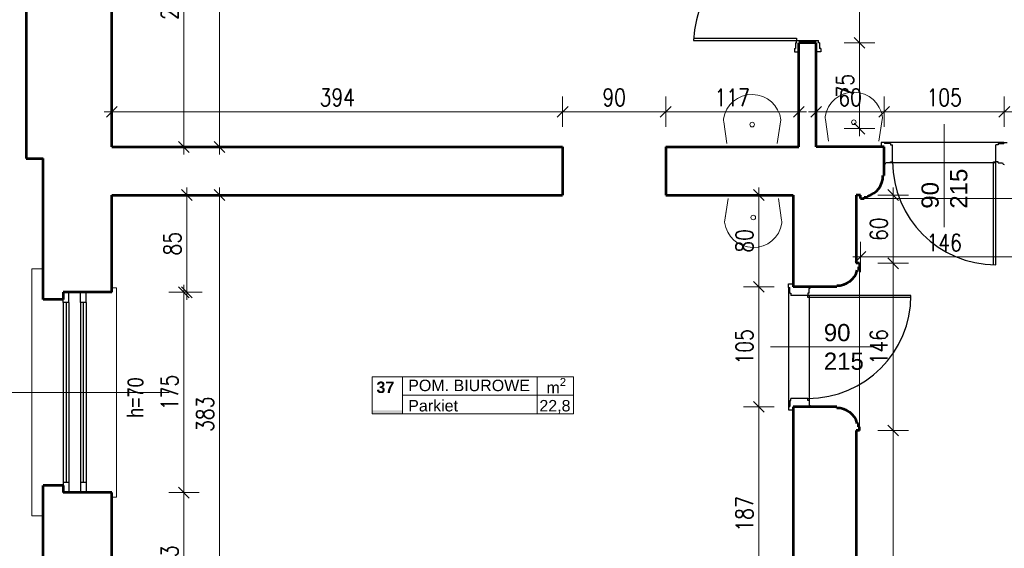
# Model space of a CAD drawing. Header units: millimetres. Extents: x 56977 to 67992, y 30187 to 42235.
# Tile 78 of 130: x 57871 to 58731, y 40596 to 41058. Entities that reach past the tile are written whole.
import ezdxf

# ---------------------------------------------------------------- set-up
doc = ezdxf.new("R2010")
doc.units = ezdxf.units.MM
doc.header["$MEASUREMENT"] = 0
doc.layers.get('0').update_dxf_attribs({"lineweight": 13})
doc.layers.get('DEFPOINTS').update_dxf_attribs({"lineweight": 13})
doc.layers.add('AI-OKNA', color=4, linetype='Continuous')
for name, color, linetype, lineweight in [('AI-OPISY', 3, 'Continuous', 13), ('AI_MURY', 40, 'Continuous', 53), ('AI_WIDOK', 8, 'Continuous', 13), ('OPISY TABELKI', 30, 'Continuous', 13), ('WODA', 7, 'Continuous', 13), ('wymiary', 8, 'Continuous', 13)]:
    doc.layers.add(name, color=color, linetype=linetype, lineweight=lineweight)
doc.styles.add('GENERATED_STYLE_2', font='txt.shx')
doc.styles.get("Standard").update_dxf_attribs({"font": 'txt.shx'})
doc.styles.add('Style-ROMANS', font='ROMANS.shx')
doc.styles.add('WYMIAROWY-08', font='ROMANS.shx', dxfattribs={"width": 0.8})
doc.dimstyles.new('DYBY', dxfattribs={"dimscale": 100, "dimtxt": 0.15, "dimasz": 0.05, "dimexe": 0.05, "dimexo": 0.1, "dimgap": 0.05, "dimtad": 1, "dimdec": 0, "dimdsep": 46, "dimlunit": 5, "dimtxsty": 'WYMIAROWY-08', "dimblk": 'M_STRZ', "dimcen": 0.1, "dimse1": 1, "dimse2": 1, "dimclrd": 7, "dimclre": 7, "dimclrt": 1, "dimadec": 0, "dimazin": 0, "dimtfac": 1, "dimtdec": 0, "dimtmove": 2, "dimatfit": 3, "dimldrblk": 'M_STRZ', "dimfxl": 0, "dimtolj": 1, "dimarcsym": 0})

# ---------------------------------------------------------------- blocks, each defined once
blk = doc.blocks.new('A$C062C27A1')
at = {"layer": 'WODA'}
for p, q in [((0, 0), (-2.8, 18.76)), ((44, 0), (46.8, 18.76))]:
    blk.add_line(p, q, dxfattribs=at)
at = {"layer": 'WODA', "flags": 128}
for points in [[(44, 0), (47.07, 20.65, 0.865936), (-3, 21.5)], [(-3, 21.5, 0.037015), (-2.8, 18.76)], [(24, 16.5, 1), (20, 16.5, 1), (24, 16.5)]]:
    blk.add_lwpolyline(points, format="xyb", dxfattribs=at)
at = {"layer": 'WODA'}
blk.add_circle((22, 16.5), 2, dxfattribs=at)
blk = doc.blocks.new('M_STRZ')
for p, q in [((0, 2.66), (0, 0)), ((-1.33, 0), (1.33, 0)), ((-0.94, -0.94), (0.94, 0.94)), ((0, 0), (0, -2.66))]:
    blk.add_line(p, q)
blk = doc.blocks.new('*U96')
at = {"layer": 'DEFPOINTS', "color": 0}
for p in [(58571.52, 41138.07), (58571.52, 41038.07), (58604.44, 41038.07)]:
    blk.add_point(p, dxfattribs=at)
at = {"layer": 'wymiary', "color": 7, "lineweight": -2}
blk.add_line((58604.44, 41133.07), (58604.44, 41043.07), dxfattribs=at)
at = {"layer": 'wymiary', "color": 7, "lineweight": -2, "xscale": 5, "yscale": 5, "zscale": 5}
for p, rotation in [((58604.44, 41138.07), 90), ((58604.44, 41038.07), 270)]:
    blk.add_blockref('M_STRZ', p, dxfattribs=dict(at, rotation=rotation))
at = {"layer": 'wymiary', "color": 1, "insert": (58591.94, 41088.07), "char_height": 15, "attachment_point": 5, "rotation": 90, "style": 'WYMIAROWY-08'}
blk.add_mtext('100', dxfattribs=at)
blk = doc.blocks.new('*D1629')
at = {"layer": 'DEFPOINTS'}
for p in [(58571.52, 41138.07), (58591.94, 41103.55), (58571.52, 41038.07), (58604.44, 41038.07)]:
    blk.add_point(p, dxfattribs=at)
at = {"layer": 'wymiary', "color": 7}
blk.add_blockref('*U96', (0, 0), dxfattribs=at)
blk = doc.blocks.new('*U97')
at = {"layer": 'DEFPOINTS', "color": 0}
for p in [(58571.52, 41038.07), (58571.52, 40963.07), (58604.44, 40963.07)]:
    blk.add_point(p, dxfattribs=at)
at = {"layer": 'wymiary', "color": 7, "lineweight": -2}
blk.add_line((58604.44, 41033.07), (58604.44, 40968.07), dxfattribs=at)
at = {"layer": 'wymiary', "color": 7, "lineweight": -2, "xscale": 5, "yscale": 5, "zscale": 5}
for p, rotation in [((58604.44, 41038.07), 90), ((58604.44, 40963.07), 270)]:
    blk.add_blockref('M_STRZ', p, dxfattribs=dict(at, rotation=rotation))
at = {"layer": 'wymiary', "color": 1, "insert": (58591.94, 41000.57), "char_height": 15, "attachment_point": 5, "rotation": 90, "style": 'WYMIAROWY-08'}
blk.add_mtext('75', dxfattribs=at)
blk = doc.blocks.new('*D1630')
at = {"layer": 'DEFPOINTS'}
for p in [(58571.52, 41038.07), (58591.94, 41011.19), (58571.52, 40963.07), (58604.44, 40963.07)]:
    blk.add_point(p, dxfattribs=at)
at = {"layer": 'wymiary', "color": 7}
blk.add_blockref('*U97', (0, 0), dxfattribs=at)
blk = doc.blocks.new('*U200')
at = {"layer": 'DEFPOINTS', "color": 0}
for p in [(58605.39, 40905.07), (58751.39, 40905.07), (58751.39, 40851.02)]:
    blk.add_point(p, dxfattribs=at)
at = {"layer": 'wymiary', "color": 7, "lineweight": -2}
blk.add_line((58610.39, 40851.02), (58746.39, 40851.02), dxfattribs=at)
at = {"layer": 'wymiary', "color": 7, "lineweight": -2, "xscale": 5, "yscale": 5, "zscale": 5, "rotation": 180}
blk.add_blockref('M_STRZ', (58605.39, 40851.02), dxfattribs=at)
at = {"layer": 'wymiary', "color": 7, "lineweight": -2, "xscale": 5, "yscale": 5, "zscale": 5}
blk.add_blockref('M_STRZ', (58751.39, 40851.02), dxfattribs=at)
at = {"layer": 'wymiary', "color": 1, "insert": (58678.39, 40863.52), "char_height": 15, "attachment_point": 5, "style": 'WYMIAROWY-08'}
blk.add_mtext('146', dxfattribs=at)
blk = doc.blocks.new('*D1733')
at = {"layer": 'DEFPOINTS'}
for p in [(58605.39, 40905.07), (58751.39, 40905.07), (58751.39, 40851.02), (58662.92, 40838.52)]:
    blk.add_point(p, dxfattribs=at)
at = {"layer": 'wymiary', "color": 7}
blk.add_blockref('*U200', (0, 0), dxfattribs=at)
blk = doc.blocks.new('*U242')
at = {"layer": 'DEFPOINTS', "color": 0}
for p in [(58601.54, 40699.43), (58601.54, 40415.94), (58633.86, 40415.94)]:
    blk.add_point(p, dxfattribs=at)
at = {"layer": 'wymiary', "color": 7, "lineweight": -2}
blk.add_line((58633.86, 40694.43), (58633.86, 40420.94), dxfattribs=at)
at = {"layer": 'wymiary', "color": 7, "lineweight": -2, "xscale": 5, "yscale": 5, "zscale": 5}
for p, rotation in [((58633.86, 40699.43), 90), ((58633.86, 40415.94), 270)]:
    blk.add_blockref('M_STRZ', p, dxfattribs=dict(at, rotation=rotation))
at = {"layer": 'wymiary', "color": 1, "insert": (58621.36, 40557.68), "char_height": 15, "attachment_point": 5, "rotation": 90, "style": 'WYMIAROWY-08'}
blk.add_mtext('284', dxfattribs=at)
blk = doc.blocks.new('*D1775')
at = {"layer": 'DEFPOINTS'}
for p in [(58601.54, 40699.43), (58621.36, 40574.02), (58601.54, 40415.94), (58633.86, 40415.94)]:
    blk.add_point(p, dxfattribs=at)
at = {"layer": 'wymiary', "color": 7}
blk.add_blockref('*U242', (0, 0), dxfattribs=at)
blk = doc.blocks.new('*U244')
at = {"layer": 'DEFPOINTS', "color": 0}
for p in [(58601.54, 40845.43), (58601.54, 40699.43), (58633.86, 40699.43)]:
    blk.add_point(p, dxfattribs=at)
at = {"layer": 'wymiary', "color": 7, "lineweight": -2}
blk.add_line((58633.86, 40840.43), (58633.86, 40704.43), dxfattribs=at)
at = {"layer": 'wymiary', "color": 7, "lineweight": -2, "xscale": 5, "yscale": 5, "zscale": 5}
for p, rotation in [((58633.86, 40845.43), 90), ((58633.86, 40699.43), 270)]:
    blk.add_blockref('M_STRZ', p, dxfattribs=dict(at, rotation=rotation))
at = {"layer": 'wymiary', "color": 1, "insert": (58621.36, 40772.43), "char_height": 15, "attachment_point": 5, "rotation": 90, "style": 'WYMIAROWY-08'}
blk.add_mtext('146', dxfattribs=at)
blk = doc.blocks.new('*D1777')
at = {"layer": 'DEFPOINTS'}
for p in [(58601.54, 40845.43), (58621.36, 40787.91), (58601.54, 40699.43), (58633.86, 40699.43)]:
    blk.add_point(p, dxfattribs=at)
at = {"layer": 'wymiary', "color": 7}
blk.add_blockref('*U244', (0, 0), dxfattribs=at)
blk = doc.blocks.new('*U245')
at = {"layer": 'DEFPOINTS', "color": 0}
for p in [(58601.54, 40905.07), (58601.54, 40845.43), (58633.86, 40845.43)]:
    blk.add_point(p, dxfattribs=at)
at = {"layer": 'wymiary', "color": 7, "lineweight": -2}
blk.add_line((58633.86, 40900.07), (58633.86, 40850.43), dxfattribs=at)
at = {"layer": 'wymiary', "color": 7, "lineweight": -2, "xscale": 5, "yscale": 5, "zscale": 5}
for p, rotation in [((58633.86, 40905.07), 90), ((58633.86, 40845.43), 270)]:
    blk.add_blockref('M_STRZ', p, dxfattribs=dict(at, rotation=rotation))
at = {"layer": 'wymiary', "color": 1, "insert": (58621.36, 40875.25), "char_height": 15, "attachment_point": 5, "rotation": 90, "style": 'WYMIAROWY-08'}
blk.add_mtext('60', dxfattribs=at)
blk = doc.blocks.new('*D1778')
at = {"layer": 'DEFPOINTS'}
for p in [(58601.54, 40905.07), (58621.36, 40885.59), (58601.54, 40845.43), (58633.86, 40845.43)]:
    blk.add_point(p, dxfattribs=at)
at = {"layer": 'wymiary', "color": 7}
blk.add_blockref('*U245', (0, 0), dxfattribs=at)
blk = doc.blocks.new('*U623')
at = {"layer": 'DEFPOINTS', "color": 0}
for p in [(58871.52, 40977.85), (58730.89, 40963.07), (58871.52, 40963.07)]:
    blk.add_point(p, dxfattribs=at)
at = {"layer": 'wymiary', "color": 7, "lineweight": -2}
blk.add_line((58735.89, 40977.85), (58866.52, 40977.85), dxfattribs=at)
at = {"layer": 'wymiary', "color": 7, "lineweight": -2, "xscale": 5, "yscale": 5, "zscale": 5, "rotation": 180}
blk.add_blockref('M_STRZ', (58730.89, 40977.85), dxfattribs=at)
at = {"layer": 'wymiary', "color": 7, "lineweight": -2, "xscale": 5, "yscale": 5, "zscale": 5}
blk.add_blockref('M_STRZ', (58871.52, 40977.85), dxfattribs=at)
at = {"layer": 'wymiary', "color": 1, "insert": (58801.21, 40990.35), "char_height": 15, "attachment_point": 5, "style": 'WYMIAROWY-08'}
blk.add_mtext('141', dxfattribs=at)
blk = doc.blocks.new('*D2156')
at = {"layer": 'DEFPOINTS'}
for p in [(58785.73, 40990.35), (58871.52, 40977.85), (58730.89, 40963.07), (58871.52, 40963.07)]:
    blk.add_point(p, dxfattribs=at)
at = {"layer": 'wymiary', "color": 7}
blk.add_blockref('*U623', (0, 0), dxfattribs=at)
blk = doc.blocks.new('*U624')
at = {"layer": 'DEFPOINTS', "color": 0}
for p in [(58730.89, 40977.85), (58625.89, 40963.07), (58730.89, 40963.07)]:
    blk.add_point(p, dxfattribs=at)
at = {"layer": 'wymiary', "color": 7, "lineweight": -2}
blk.add_line((58630.89, 40977.85), (58725.89, 40977.85), dxfattribs=at)
at = {"layer": 'wymiary', "color": 7, "lineweight": -2, "xscale": 5, "yscale": 5, "zscale": 5, "rotation": 180}
blk.add_blockref('M_STRZ', (58625.89, 40977.85), dxfattribs=at)
at = {"layer": 'wymiary', "color": 7, "lineweight": -2, "xscale": 5, "yscale": 5, "zscale": 5}
blk.add_blockref('M_STRZ', (58730.89, 40977.85), dxfattribs=at)
at = {"layer": 'wymiary', "color": 1, "insert": (58678.39, 40990.35), "char_height": 15, "attachment_point": 5, "style": 'WYMIAROWY-08'}
blk.add_mtext('105', dxfattribs=at)
blk = doc.blocks.new('*D2157')
at = {"layer": 'DEFPOINTS'}
for p in [(58662.92, 40990.35), (58730.89, 40977.85), (58625.89, 40963.07), (58730.89, 40963.07)]:
    blk.add_point(p, dxfattribs=at)
at = {"layer": 'wymiary', "color": 7}
blk.add_blockref('*U624', (0, 0), dxfattribs=at)
blk = doc.blocks.new('*U625')
at = {"layer": 'DEFPOINTS', "color": 0}
for p in [(58625.89, 40977.85), (58566.52, 40963.07), (58625.89, 40963.07)]:
    blk.add_point(p, dxfattribs=at)
at = {"layer": 'wymiary', "color": 7, "lineweight": -2}
blk.add_line((58571.52, 40977.85), (58620.89, 40977.85), dxfattribs=at)
at = {"layer": 'wymiary', "color": 7, "lineweight": -2, "xscale": 5, "yscale": 5, "zscale": 5, "rotation": 180}
blk.add_blockref('M_STRZ', (58566.52, 40977.85), dxfattribs=at)
at = {"layer": 'wymiary', "color": 7, "lineweight": -2, "xscale": 5, "yscale": 5, "zscale": 5}
blk.add_blockref('M_STRZ', (58625.89, 40977.85), dxfattribs=at)
at = {"layer": 'wymiary', "color": 1, "insert": (58596.21, 40990.35), "char_height": 15, "attachment_point": 5, "style": 'WYMIAROWY-08'}
blk.add_mtext('60', dxfattribs=at)
blk = doc.blocks.new('*D2158')
at = {"layer": 'DEFPOINTS'}
for p in [(58585.87, 40990.35), (58625.89, 40977.85), (58566.52, 40963.07), (58625.89, 40963.07)]:
    blk.add_point(p, dxfattribs=at)
at = {"layer": 'wymiary', "color": 7}
blk.add_blockref('*U625', (0, 0), dxfattribs=at)
blk = doc.blocks.new('*U626')
at = {"layer": 'DEFPOINTS', "color": 0}
for p in [(58345.17, 40977.85), (57951.54, 40963.07), (58345.17, 40963.07)]:
    blk.add_point(p, dxfattribs=at)
at = {"layer": 'wymiary', "color": 7, "lineweight": -2}
blk.add_line((57956.54, 40977.85), (58340.17, 40977.85), dxfattribs=at)
at = {"layer": 'wymiary', "color": 7, "lineweight": -2, "xscale": 5, "yscale": 5, "zscale": 5, "rotation": 180}
blk.add_blockref('M_STRZ', (57951.54, 40977.85), dxfattribs=at)
at = {"layer": 'wymiary', "color": 7, "lineweight": -2, "xscale": 5, "yscale": 5, "zscale": 5}
blk.add_blockref('M_STRZ', (58345.17, 40977.85), dxfattribs=at)
at = {"layer": 'wymiary', "color": 1, "insert": (58148.35, 40990.35), "char_height": 15, "attachment_point": 5, "style": 'WYMIAROWY-08'}
blk.add_mtext('394', dxfattribs=at)
blk = doc.blocks.new('*D2159')
at = {"layer": 'DEFPOINTS'}
for p in [(58132.02, 40990.35), (58345.17, 40977.85), (57951.54, 40963.07), (58345.17, 40963.07)]:
    blk.add_point(p, dxfattribs=at)
at = {"layer": 'wymiary', "color": 7}
blk.add_blockref('*U626', (0, 0), dxfattribs=at)
blk = doc.blocks.new('*U627')
at = {"layer": 'DEFPOINTS', "color": 0}
for p in [(58435.17, 40977.85), (58345.17, 40963.07), (58435.17, 40963.07)]:
    blk.add_point(p, dxfattribs=at)
at = {"layer": 'wymiary', "color": 7, "lineweight": -2}
blk.add_line((58350.17, 40977.85), (58430.17, 40977.85), dxfattribs=at)
at = {"layer": 'wymiary', "color": 7, "lineweight": -2, "xscale": 5, "yscale": 5, "zscale": 5, "rotation": 180}
blk.add_blockref('M_STRZ', (58345.17, 40977.85), dxfattribs=at)
at = {"layer": 'wymiary', "color": 7, "lineweight": -2, "xscale": 5, "yscale": 5, "zscale": 5}
blk.add_blockref('M_STRZ', (58435.17, 40977.85), dxfattribs=at)
at = {"layer": 'wymiary', "color": 1, "insert": (58390.17, 40990.35), "char_height": 15, "attachment_point": 5, "style": 'WYMIAROWY-08'}
blk.add_mtext('90', dxfattribs=at)
blk = doc.blocks.new('*D2160')
at = {"layer": 'DEFPOINTS'}
for p in [(58379.55, 40990.35), (58435.17, 40977.85), (58345.17, 40963.07), (58435.17, 40963.07)]:
    blk.add_point(p, dxfattribs=at)
at = {"layer": 'wymiary', "color": 7}
blk.add_blockref('*U627', (0, 0), dxfattribs=at)
blk = doc.blocks.new('*U628')
at = {"layer": 'DEFPOINTS', "color": 0}
for p in [(58551.52, 40977.85), (58435.17, 40963.07), (58551.52, 40963.07)]:
    blk.add_point(p, dxfattribs=at)
at = {"layer": 'wymiary', "color": 7, "lineweight": -2}
blk.add_line((58440.17, 40977.85), (58546.52, 40977.85), dxfattribs=at)
at = {"layer": 'wymiary', "color": 7, "lineweight": -2, "xscale": 5, "yscale": 5, "zscale": 5, "rotation": 180}
blk.add_blockref('M_STRZ', (58435.17, 40977.85), dxfattribs=at)
at = {"layer": 'wymiary', "color": 7, "lineweight": -2, "xscale": 5, "yscale": 5, "zscale": 5}
blk.add_blockref('M_STRZ', (58551.52, 40977.85), dxfattribs=at)
at = {"layer": 'wymiary', "color": 1, "insert": (58493.35, 40990.35), "char_height": 15, "attachment_point": 5, "style": 'WYMIAROWY-08'}
blk.add_mtext('117', dxfattribs=at)
blk = doc.blocks.new('*D2161')
at = {"layer": 'DEFPOINTS'}
for p in [(58477.87, 40990.35), (58551.52, 40977.85), (58435.17, 40963.07), (58551.52, 40963.07)]:
    blk.add_point(p, dxfattribs=at)
at = {"layer": 'wymiary', "color": 7}
blk.add_blockref('*U628', (0, 0), dxfattribs=at)
blk = doc.blocks.new('*U636')
at = {"layer": 'DEFPOINTS', "color": 0}
for p in [(57961.54, 41200.07), (57961.54, 40947.07), (58014.4, 40947.07)]:
    blk.add_point(p, dxfattribs=at)
at = {"layer": 'wymiary', "color": 7, "lineweight": -2}
blk.add_line((58014.4, 41195.07), (58014.4, 40952.07), dxfattribs=at)
at = {"layer": 'wymiary', "color": 7, "lineweight": -2, "xscale": 5, "yscale": 5, "zscale": 5}
for p, rotation in [((58014.4, 41200.07), 90), ((58014.4, 40947.07), 270)]:
    blk.add_blockref('M_STRZ', p, dxfattribs=dict(at, rotation=rotation))
at = {"layer": 'wymiary', "color": 1, "insert": (58001.9, 41073.57), "char_height": 15, "attachment_point": 5, "rotation": 90, "style": 'WYMIAROWY-08'}
blk.add_mtext('253', dxfattribs=at)
blk = doc.blocks.new('*D2169')
at = {"layer": 'DEFPOINTS'}
for p in [(57961.54, 41200.07), (58001.9, 41089.9), (57961.54, 40947.07), (58014.4, 40947.07)]:
    blk.add_point(p, dxfattribs=at)
at = {"layer": 'wymiary', "color": 7}
blk.add_blockref('*U636', (0, 0), dxfattribs=at)
blk = doc.blocks.new('*U637')
at = {"layer": 'DEFPOINTS', "color": 0}
for p in [(57961.54, 40905.07), (57961.54, 40820.07), (58016.94, 40820.07)]:
    blk.add_point(p, dxfattribs=at)
at = {"layer": 'wymiary', "color": 7, "lineweight": -2}
blk.add_line((58016.94, 40900.07), (58016.94, 40825.07), dxfattribs=at)
at = {"layer": 'wymiary', "color": 7, "lineweight": -2, "xscale": 5, "yscale": 5, "zscale": 5}
for p, rotation in [((58016.94, 40905.07), 90), ((58016.94, 40820.07), 270)]:
    blk.add_blockref('M_STRZ', p, dxfattribs=dict(at, rotation=rotation))
at = {"layer": 'wymiary', "color": 1, "insert": (58004.44, 40862.57), "char_height": 15, "attachment_point": 5, "rotation": 90, "style": 'WYMIAROWY-08'}
blk.add_mtext('85', dxfattribs=at)
blk = doc.blocks.new('*D2170')
at = {"layer": 'DEFPOINTS'}
for p in [(57961.54, 40905.07), (58004.44, 40873.19), (57961.54, 40820.07), (58016.94, 40820.07)]:
    blk.add_point(p, dxfattribs=at)
at = {"layer": 'wymiary', "color": 7}
blk.add_blockref('*U637', (0, 0), dxfattribs=at)
blk = doc.blocks.new('*U638')
at = {"layer": 'DEFPOINTS', "color": 0}
for p in [(57961.54, 40820.07), (57961.54, 40645.07), (58014.4, 40645.07)]:
    blk.add_point(p, dxfattribs=at)
at = {"layer": 'wymiary', "color": 7, "lineweight": -2}
blk.add_line((58014.4, 40815.07), (58014.4, 40650.07), dxfattribs=at)
at = {"layer": 'wymiary', "color": 7, "lineweight": -2, "xscale": 5, "yscale": 5, "zscale": 5}
for p, rotation in [((58014.4, 40820.07), 90), ((58014.4, 40645.07), 270)]:
    blk.add_blockref('M_STRZ', p, dxfattribs=dict(at, rotation=rotation))
at = {"layer": 'wymiary', "color": 1, "insert": (58001.9, 40732.57), "char_height": 15, "attachment_point": 5, "rotation": 90, "style": 'WYMIAROWY-08'}
blk.add_mtext('175', dxfattribs=at)
blk = doc.blocks.new('*D2171')
at = {"layer": 'DEFPOINTS'}
for p in [(57961.54, 40820.07), (58001.9, 40748.05), (57961.54, 40645.07), (58014.4, 40645.07)]:
    blk.add_point(p, dxfattribs=at)
at = {"layer": 'wymiary', "color": 7}
blk.add_blockref('*U638', (0, 0), dxfattribs=at)
blk = doc.blocks.new('*U639')
at = {"layer": 'DEFPOINTS', "color": 0}
for p in [(57961.54, 40645.07), (57961.54, 40522.07), (58014.4, 40522.07)]:
    blk.add_point(p, dxfattribs=at)
at = {"layer": 'wymiary', "color": 7, "lineweight": -2}
blk.add_line((58014.4, 40640.07), (58014.4, 40527.07), dxfattribs=at)
at = {"layer": 'wymiary', "color": 7, "lineweight": -2, "xscale": 5, "yscale": 5, "zscale": 5}
for p, rotation in [((58014.4, 40645.07), 90), ((58014.4, 40522.07), 270)]:
    blk.add_blockref('M_STRZ', p, dxfattribs=dict(at, rotation=rotation))
at = {"layer": 'wymiary', "color": 1, "insert": (58001.9, 40583.57), "char_height": 15, "attachment_point": 5, "rotation": 90, "style": 'WYMIAROWY-08'}
blk.add_mtext('123', dxfattribs=at)
blk = doc.blocks.new('*D2172')
at = {"layer": 'DEFPOINTS'}
for p in [(57961.54, 40645.07), (58001.9, 40599.05), (57961.54, 40522.07), (58014.4, 40522.07)]:
    blk.add_point(p, dxfattribs=at)
at = {"layer": 'wymiary', "color": 7}
blk.add_blockref('*U639', (0, 0), dxfattribs=at)
blk = doc.blocks.new('*U652')
at = {"layer": 'DEFPOINTS', "color": 0}
for p in [(57961.54, 41548.07), (57961.54, 40947.07), (58045.49, 40947.07)]:
    blk.add_point(p, dxfattribs=at)
at = {"layer": 'wymiary', "color": 7, "lineweight": -2}
blk.add_line((58045.49, 41543.07), (58045.49, 40952.07), dxfattribs=at)
at = {"layer": 'wymiary', "color": 7, "lineweight": -2, "xscale": 5, "yscale": 5, "zscale": 5}
for p, rotation in [((58045.49, 41548.07), 90), ((58045.49, 40947.07), 270)]:
    blk.add_blockref('M_STRZ', p, dxfattribs=dict(at, rotation=rotation))
at = {"layer": 'wymiary', "color": 1, "insert": (58032.99, 41247.57), "char_height": 15, "attachment_point": 5, "rotation": 90, "style": 'WYMIAROWY-08'}
blk.add_mtext('601', dxfattribs=at)
blk = doc.blocks.new('*D2185')
at = {"layer": 'DEFPOINTS'}
for p in [(57961.54, 41548.07), (58032.99, 41263.62), (57961.54, 40947.07), (58045.49, 40947.07)]:
    blk.add_point(p, dxfattribs=at)
at = {"layer": 'wymiary', "color": 7}
blk.add_blockref('*U652', (0, 0), dxfattribs=at)
blk = doc.blocks.new('*U653')
at = {"layer": 'DEFPOINTS', "color": 0}
for p in [(57961.54, 40905.07), (57961.54, 40522.07), (58045.49, 40522.07)]:
    blk.add_point(p, dxfattribs=at)
at = {"layer": 'wymiary', "color": 7, "lineweight": -2}
blk.add_line((58045.49, 40900.07), (58045.49, 40527.07), dxfattribs=at)
at = {"layer": 'wymiary', "color": 7, "lineweight": -2, "xscale": 5, "yscale": 5, "zscale": 5}
for p, rotation in [((58045.49, 40905.07), 90), ((58045.49, 40522.07), 270)]:
    blk.add_blockref('M_STRZ', p, dxfattribs=dict(at, rotation=rotation))
at = {"layer": 'wymiary', "color": 1, "insert": (58032.99, 40713.57), "char_height": 15, "attachment_point": 5, "rotation": 90, "style": 'WYMIAROWY-08'}
blk.add_mtext('383', dxfattribs=at)
blk = doc.blocks.new('*D2186')
at = {"layer": 'DEFPOINTS'}
for p in [(57961.54, 40905.07), (58032.99, 40729.9), (57961.54, 40522.07), (58045.49, 40522.07)]:
    blk.add_point(p, dxfattribs=at)
at = {"layer": 'wymiary', "color": 7}
blk.add_blockref('*U653', (0, 0), dxfattribs=at)
blk = doc.blocks.new('*U1129')
at = {"layer": 'DEFPOINTS', "color": 0}
for p in [(58541.54, 40905.07), (58516.5, 40824.93), (58541.54, 40824.93)]:
    blk.add_point(p, dxfattribs=at)
at = {"layer": 'wymiary', "color": 7, "lineweight": -2}
blk.add_line((58516.5, 40900.07), (58516.5, 40829.93), dxfattribs=at)
at = {"layer": 'wymiary', "color": 7, "lineweight": -2, "xscale": 5, "yscale": 5, "zscale": 5}
for p, rotation in [((58516.5, 40905.07), 90), ((58516.5, 40824.93), 270)]:
    blk.add_blockref('M_STRZ', p, dxfattribs=dict(at, rotation=rotation))
at = {"layer": 'wymiary', "color": 1, "insert": (58504, 40865), "char_height": 15, "attachment_point": 5, "rotation": 90, "style": 'WYMIAROWY-08'}
blk.add_mtext('80', dxfattribs=at)
blk = doc.blocks.new('*D2662')
at = {"layer": 'DEFPOINTS'}
for p in [(58541.54, 40905.07), (58529, 40875.62), (58516.5, 40824.93), (58541.54, 40824.93)]:
    blk.add_point(p, dxfattribs=at)
at = {"layer": 'wymiary', "color": 7}
blk.add_blockref('*U1129', (0, 0), dxfattribs=at)
blk = doc.blocks.new('*U1130')
at = {"layer": 'DEFPOINTS', "color": 0}
for p in [(58541.54, 40824.93), (58516.5, 40719.93), (58541.54, 40719.93)]:
    blk.add_point(p, dxfattribs=at)
at = {"layer": 'wymiary', "color": 7, "lineweight": -2}
blk.add_line((58516.5, 40819.93), (58516.5, 40724.93), dxfattribs=at)
at = {"layer": 'wymiary', "color": 7, "lineweight": -2, "xscale": 5, "yscale": 5, "zscale": 5}
for p, rotation in [((58516.5, 40824.93), 90), ((58516.5, 40719.93), 270)]:
    blk.add_blockref('M_STRZ', p, dxfattribs=dict(at, rotation=rotation))
at = {"layer": 'wymiary', "color": 1, "insert": (58504, 40772.43), "char_height": 15, "attachment_point": 5, "rotation": 90, "style": 'WYMIAROWY-08'}
blk.add_mtext('105', dxfattribs=at)
blk = doc.blocks.new('*D2663')
at = {"layer": 'DEFPOINTS'}
for p in [(58541.54, 40824.93), (58529, 40787.91), (58516.5, 40719.93), (58541.54, 40719.93)]:
    blk.add_point(p, dxfattribs=at)
at = {"layer": 'wymiary', "color": 7}
blk.add_blockref('*U1130', (0, 0), dxfattribs=at)
blk = doc.blocks.new('*U1131')
at = {"layer": 'DEFPOINTS', "color": 0}
for p in [(58541.54, 40719.93), (58516.5, 40533.07), (58541.54, 40533.07)]:
    blk.add_point(p, dxfattribs=at)
at = {"layer": 'wymiary', "color": 7, "lineweight": -2}
blk.add_line((58516.5, 40714.93), (58516.5, 40538.07), dxfattribs=at)
at = {"layer": 'wymiary', "color": 7, "lineweight": -2, "xscale": 5, "yscale": 5, "zscale": 5}
for p, rotation in [((58516.5, 40719.93), 90), ((58516.5, 40533.07), 270)]:
    blk.add_blockref('M_STRZ', p, dxfattribs=dict(at, rotation=rotation))
at = {"layer": 'wymiary', "color": 1, "insert": (58504, 40626.5), "char_height": 15, "attachment_point": 5, "rotation": 90, "style": 'WYMIAROWY-08'}
blk.add_mtext('187', dxfattribs=at)
blk = doc.blocks.new('*D2664')
at = {"layer": 'DEFPOINTS'}
for p in [(58541.54, 40719.93), (58529, 40641.98), (58516.5, 40533.07), (58541.54, 40533.07)]:
    blk.add_point(p, dxfattribs=at)
at = {"layer": 'wymiary', "color": 7}
blk.add_blockref('*U1131', (0, 0), dxfattribs=at)

msp = doc.modelspace()

# ---------------------------------------------------------------- hatches: boundary and pattern name
at = {"layer": 'OPISY TABELKI', "extrusion": (0, 0, -1)}
msp.add_hatch(color=256, dxfattribs=at).paths.add_polyline_path([(-58205.27, 40714.04), (-58205.27, 40717), (-58178.92, 40717), (-58178.92, 40714.04)], flags=16)

# ---------------------------------------------------------------- linework, layer by layer
at = {"layer": 'AI-OKNA'}
for p, q in [((58459.52, 41042.07), (58549.52, 41042.07)), ((58459.52, 41040.07), (58549.52, 41040.07)), ((58548.52, 41038.07), (58549.52, 41038.07)), ((58548.52, 41038.07), (58548.52, 41033.07)), ((58549.52, 41042.07), (58549.52, 41040.07)), ((58549.52, 41040.07), (58568.52, 41040.07)), ((58549.52, 41038.07), (58549.52, 41040.07)), ((58568.52, 41038.07), (58568.52, 41040.07)), ((58569.52, 41038.07), (58568.52, 41038.07)), ((58569.52, 41038.07), (58569.52, 41033.07)), ((58547.52, 41033.07), (58548.52, 41033.07)), ((58547.52, 41033.07), (58547.52, 41030.07)), ((58547.52, 41030.07), (58551.52, 41030.07)), ((58570.52, 41030.07), (58566.52, 41030.07)), ((58570.52, 41033.07), (58569.52, 41033.07)), ((58570.52, 41033.07), (58570.52, 41030.07)), ((58623.39, 40951.07), (58623.39, 40947.07)), ((58626.39, 40951.07), (58623.39, 40951.07)), ((58730.39, 40951.07), (58626.39, 40951.07)), ((58626.39, 40951.07), (58626.39, 40950.07)), ((58631.39, 40950.07), (58626.39, 40950.07)), ((58631.39, 40950.07), (58631.39, 40949.07)), ((58631.39, 40949.07), (58633.39, 40949.07)), ((58633.39, 40934.22), (58633.39, 40949.07)), ((58723.39, 40934.22), (58723.39, 40949.07)), ((58725.39, 40949.07), (58723.39, 40949.07)), ((58725.39, 40950.07), (58725.39, 40949.07)), ((58725.39, 40950.07), (58730.39, 40950.07)), ((58730.39, 40951.07), (58730.39, 40950.07)), ((58730.39, 40951.07), (58733.39, 40951.07)), ((58631.39, 40933.22), (58627.39, 40933.22)), ((58631.39, 40934.22), (58633.39, 40934.22)), ((58631.39, 40933.22), (58631.39, 40934.22)), ((58722.89, 40933.22), (58631.39, 40933.22)), ((58721.39, 40844.22), (58721.39, 40934.22)), ((58721.39, 40934.22), (58723.39, 40934.22)), ((58723.39, 40844.22), (58723.39, 40934.22)), ((58725.39, 40934.22), (58723.39, 40934.22)), ((58725.39, 40933.22), (58725.39, 40934.22)), ((58725.39, 40933.22), (58729.39, 40933.22)), ((57914.04, 40811.32), (57914.04, 40820.07)), ((57924.04, 40811.32), (57924.04, 40820.07)), ((57929.04, 40811.32), (57929.04, 40820.07)), ((57946.54, 40820.07), (57951.54, 40820.07)), ((58542.54, 40827.43), (58546.54, 40827.43)), ((58542.54, 40824.43), (58542.54, 40827.43)), ((58542.54, 40824.43), (58542.54, 40720.43)), ((58542.54, 40824.43), (58543.54, 40824.43)), ((58543.54, 40819.43), (58543.54, 40824.43)), ((58560.38, 40819.43), (58560.38, 40823.43)), ((57909.04, 40811.32), (57909.04, 40813.82)), ((57914.04, 40811.32), (57909.04, 40811.32)), ((57909.04, 40811.32), (57909.04, 40653.82)), ((57911.54, 40811.32), (57911.54, 40653.82)), ((57914.04, 40811.32), (57914.04, 40653.82)), ((57929.04, 40811.32), (57924.04, 40811.32)), ((57924.04, 40811.32), (57924.04, 40653.82)), ((57926.54, 40811.32), (57926.54, 40653.82)), ((57929.04, 40811.32), (57929.04, 40653.82)), ((58543.54, 40819.43), (58544.54, 40819.43)), ((58544.54, 40819.43), (58544.54, 40817.43)), ((58559.38, 40817.43), (58544.54, 40817.43)), ((58559.38, 40819.43), (58559.38, 40817.43)), ((58560.38, 40819.43), (58559.38, 40819.43)), ((58559.38, 40815.43), (58559.38, 40817.43)), ((58649.38, 40817.43), (58559.38, 40817.43)), ((58649.38, 40815.43), (58559.38, 40815.43)), ((58560.38, 40816.93), (58560.38, 40725.43)), ((58543.54, 40725.43), (58544.54, 40725.43)), ((58543.54, 40725.43), (58543.54, 40720.43)), ((58559.38, 40727.43), (58544.54, 40727.43)), ((58544.54, 40725.43), (58544.54, 40727.43)), ((58559.38, 40725.43), (58559.38, 40727.43)), ((58560.38, 40725.43), (58559.38, 40725.43)), ((58560.38, 40725.43), (58560.38, 40721.43)), ((58542.54, 40720.43), (58543.54, 40720.43)), ((58542.54, 40720.43), (58542.54, 40717.43)), ((58542.54, 40717.43), (58546.54, 40717.43)), ((57914.04, 40653.82), (57909.04, 40653.82)), ((57909.04, 40653.82), (57909.04, 40651.32)), ((57914.04, 40653.82), (57914.04, 40645.07)), ((57924.04, 40653.82), (57924.04, 40645.07)), ((57929.04, 40653.82), (57924.04, 40653.82)), ((57929.04, 40653.82), (57929.04, 40645.07))]:
    msp.add_line(p, q, dxfattribs=at)
for centre, radius, start, end in [((58560.63, 41035.47), 101.21, 96.30069, 177.39453), ((58625.89, 40933.22), 1.5, 270, 0), ((58723.39, 40934.22), 90, 180, 270), ((58730.89, 40933.22), 1.5, 180, 270), ((58560.38, 40824.93), 1.5, 270, 0), ((58559.38, 40817.43), 90, 270, 0), ((58560.38, 40719.93), 1.5, 0, 90)]:
    msp.add_arc(centre, radius, start, end, dxfattribs=at)
at = {"layer": 'AI-OPISY'}
for p, q in [((58678.39, 40876.89), (58678.39, 40966.89)), ((58616.71, 40772.43), (58526.71, 40772.43)), ((57816.49, 40732.57), (58001.58, 40732.57))]:
    msp.add_line(p, q, dxfattribs=at)
at = {"layer": 'AI_MURY'}
for p, q in [((57951.54, 40947.07), (57951.54, 41200.07)), ((57876.54, 41137.07), (57876.54, 40937.07)), ((58551.52, 40947.07), (58551.52, 41038.07)), ((58566.52, 41038.07), (58551.52, 41038.07)), ((58566.52, 40947.07), (58566.52, 41038.07)), ((57951.54, 40947.07), (58345.17, 40947.07)), ((58345.17, 40947.07), (58345.17, 40905.07)), ((58435.17, 40947.07), (58435.17, 40905.07)), ((58435.17, 40947.07), (58551.52, 40947.07)), ((58625.89, 40947.07), (58566.52, 40947.07)), ((58625.89, 40922.07), (58625.89, 40947.07)), ((57876.54, 40937.07), (57891.54, 40937.07)), ((57891.54, 40813.82), (57891.54, 40937.07)), ((58625.89, 40922.07), (58624.89, 40922.07)), ((57951.54, 40905.07), (58345.17, 40905.07)), ((57951.54, 40820.07), (57951.54, 40905.07)), ((58435.17, 40905.07), (58546.54, 40905.07)), ((58546.54, 40905.07), (58546.54, 40824.93)), ((58605.39, 40905.07), (58601.54, 40905.07)), ((58601.54, 40905.07), (58601.54, 40845.43)), ((58605.39, 40902.07), (58605.39, 40905.07)), ((58605.39, 40902.07), (58608.39, 40902.07)), ((58608.39, 40903.07), (58611.39, 40903.07)), ((58608.39, 40903.07), (58608.39, 40902.07)), ((58611.39, 40904.07), (58611.39, 40903.07)), ((58604.54, 40845.43), (58601.54, 40845.43)), ((58602.54, 40839.43), (58603.54, 40839.43)), ((58603.54, 40842.43), (58603.54, 40839.43)), ((58603.54, 40842.43), (58604.54, 40842.43)), ((58604.54, 40845.43), (58604.54, 40842.43)), ((57951.54, 40820.07), (57909.04, 40820.07)), ((57909.04, 40820.07), (57909.04, 40813.82)), ((58584.54, 40824.93), (58546.54, 40824.93)), ((58584.54, 40824.93), (58584.54, 40825.93)), ((57909.04, 40813.82), (57891.54, 40813.82)), ((58546.54, 40719.93), (58546.54, 40522.07)), ((58584.54, 40719.93), (58546.54, 40719.93)), ((58584.54, 40719.93), (58584.54, 40718.93)), ((58601.54, 40699.43), (58601.54, 40415.94)), ((58604.54, 40699.43), (58601.54, 40699.43)), ((58602.54, 40705.43), (58603.54, 40705.43)), ((58603.54, 40702.43), (58603.54, 40705.43)), ((58603.54, 40702.43), (58604.54, 40702.43)), ((58604.54, 40699.43), (58604.54, 40702.43)), ((57891.54, 40425.82), (57891.54, 40651.32)), ((57909.04, 40651.32), (57891.54, 40651.32)), ((57909.04, 40651.32), (57909.04, 40645.07)), ((57951.54, 40645.07), (57909.04, 40645.07)), ((57951.54, 40522.07), (57951.54, 40645.07))]:
    msp.add_line(p, q, dxfattribs=at)
for centre, start, end in [((58606.9, 40921.53), 284.44004, 1.72608), ((58585.08, 40843.93), 268.27392, 345.55996), ((58585.08, 40700.94), 14.44004, 91.72608)]:
    msp.add_arc(centre, 18, start, end, dxfattribs=at)
at = {"layer": 'AI_WIDOK', "color": 251, "linetype": 'Continuous'}
for p, q in [((58608.39, 40902.07), (58748.39, 40902.07)), ((57881.54, 40840.46), (57881.54, 40624.68)), ((57881.54, 40840.46), (57891.54, 40840.46)), ((58604.54, 40702.43), (58604.54, 40842.43)), ((57951.54, 40824.07), (57955.54, 40824.07)), ((57955.54, 40824.07), (57955.54, 40641.07)), ((57951.54, 40641.07), (57955.54, 40641.07)), ((57881.54, 40624.68), (57891.54, 40624.68))]:
    msp.add_line(p, q, dxfattribs=at)
at = {"layer": 'OPISY TABELKI'}
for p, q in [((58178.92, 40746.3), (58354.61, 40746.3)), ((58178.92, 40746.3), (58178.92, 40714.04)), ((58205.27, 40746.3), (58205.27, 40714.04)), ((58322.83, 40746.3), (58322.83, 40714.04)), ((58354.61, 40746.3), (58354.61, 40714.04)), ((58205.27, 40730.17), (58354.61, 40730.17)), ((58178.92, 40714.04), (58354.61, 40714.04))]:
    msp.add_line(p, q, dxfattribs=at)

# ---------------------------------------------------------------- block references
at = {"layer": 'AI_WIDOK'}
for p in [(58488.64, 40950.15), (58577.43, 40952.17)]:
    msp.add_blockref('A$C062C27A1', p, dxfattribs=at)
at = {"layer": 'AI_WIDOK', "rotation": 180}
msp.add_blockref('A$C062C27A1', (58533.63, 40901.98), dxfattribs=at)

# ---------------------------------------------------------------- texts
at = {"layer": 'AI-OPISY', "insert": (58658.58, 40893.15), "char_height": 15, "width": 45.2902, "attachment_point": 1, "rotation": 90}
msp.add_mtext('\\fArial|b0|i0|c238|p39;90\\P215', dxfattribs=at)
at = {"layer": 'AI-OPISY', "insert": (58573.26, 40792.42), "char_height": 15, "width": 45.2902, "attachment_point": 1}
msp.add_mtext('\\fArial|b0|i0|c238|p39;90\\P215', dxfattribs=at)
at = {"layer": 'AI-OPISY', "insert": (57979.28, 40710.5), "char_height": 14, "attachment_point": 7, "rotation": 90, "line_spacing_factor": 0.722892, "style": 'WYMIAROWY-08'}
msp.add_mtext('\\fArial|b0|i0|c238|p39;h=70', dxfattribs=at)
at = {"layer": 'OPISY TABELKI', "color": 7, "char_height": 10, "width": 168.6591, "attachment_point": 1, "style": 'GENERATED_STYLE_2'}
for s, insert in [('\\fArial|b1|i0|c238|p39;37', (58182.61, 40742.13)), ('\\fArial|b0|i0|c238|p39;POM. BIUROWE       ', (58210.3, 40743.74)), ('\\A1;\\fArial|b0|i0|c238|p39;m\\H7.000000;\\S2^  ;', (58331.05, 40745.21)), ('\\fArial|b0|i0|c238|p39;Parkiet          ', (58210.3, 40726.01)), ('\\fArial|b0|i0|c238|p39;22,8          ', (58324.86, 40726.01))]:
    msp.add_mtext(s, dxfattribs=dict(at, insert=insert))

# ---------------------------------------------------------------- dimensions: what is measured, and where the dimension line sits
at = {"layer": 'wymiary', "color": 7}
for base, p1, p2, angle, picture, middle in [((58045.49, 40947.07), (57961.54, 41548.07), (57961.54, 40947.07), 270, '*D2185', (58032.99, 41263.62)), ((58014.4, 40947.07), (57961.54, 41200.07), (57961.54, 40947.07), 270, '*D2169', (58001.9, 41089.9)), ((58604.44, 41038.07), (58571.52, 41138.07), (58571.52, 41038.07), 270, '*D1629', (58591.94, 41103.55)), ((58604.44, 40963.07), (58571.52, 41038.07), (58571.52, 40963.07), 270, '*D1630', (58591.94, 41011.19)), ((58435.17, 40977.85), (58345.17, 40963.07), (58435.17, 40963.07), 0, '*D2160', (58379.55, 40990.35)), ((58730.89, 40977.85), (58625.89, 40963.07), (58730.89, 40963.07), 0, '*D2157', (58662.92, 40990.35)), ((58871.52, 40977.85), (58730.89, 40963.07), (58871.52, 40963.07), 0, '*D2156', (58785.73, 40990.35)), ((58016.94, 40820.07), (57961.54, 40905.07), (57961.54, 40820.07), 270, '*D2170', (58004.44, 40873.19)), ((58045.49, 40522.07), (57961.54, 40905.07), (57961.54, 40522.07), 270, '*D2186', (58032.99, 40729.9)), ((58516.5, 40824.93), (58541.54, 40905.07), (58541.54, 40824.93), 270, '*D2662', (58529, 40875.62)), ((58633.86, 40845.43), (58601.54, 40905.07), (58601.54, 40845.43), 270, '*D1778', (58621.36, 40885.59)), ((58633.86, 40699.43), (58601.54, 40845.43), (58601.54, 40699.43), 270, '*D1777', (58621.36, 40787.91)), ((58516.5, 40719.93), (58541.54, 40824.93), (58541.54, 40719.93), 270, '*D2663', (58529, 40787.91)), ((58014.4, 40645.07), (57961.54, 40820.07), (57961.54, 40645.07), 270, '*D2171', (58001.9, 40748.05)), ((58516.5, 40533.07), (58541.54, 40719.93), (58541.54, 40533.07), 270, '*D2664', (58529, 40641.98)), ((58633.86, 40415.94), (58601.54, 40699.43), (58601.54, 40415.94), 270, '*D1775', (58621.36, 40574.02)), ((58014.4, 40522.07), (57961.54, 40645.07), (57961.54, 40522.07), 270, '*D2172', (58001.9, 40599.05))]:
    dim = msp.add_linear_dim(base=base, p1=p1, p2=p2, angle=angle, dimstyle='DYBY', override={"dimtad": 0, "dimtxsty": 'Style-ROMANS', "dimcen": 0.001, "dimclrd": 0, "dimclre": 0}, dxfattribs=at)
    dim.commit()
    dim.dimension.update_dxf_attribs({"geometry": picture, "text_midpoint": middle, "dimtype": 128})
for base, p1, p2, picture, middle in [((58345.17, 40977.85), (57951.54, 40963.07), (58345.17, 40963.07), '*D2159', (58132.02, 40990.35)), ((58551.52, 40977.85), (58435.17, 40963.07), (58551.52, 40963.07), '*D2161', (58477.87, 40990.35)), ((58625.89, 40977.85), (58566.52, 40963.07), (58625.89, 40963.07), '*D2158', (58585.87, 40990.35)), ((58751.39, 40851.02), (58605.39, 40905.07), (58751.39, 40905.07), '*D1733', (58662.92, 40838.52))]:
    dim = msp.add_linear_dim(base=base, p1=p1, p2=p2, dimstyle='DYBY', override={"dimtad": 0, "dimtxsty": 'Style-ROMANS', "dimcen": 0.001, "dimclrd": 0, "dimclre": 0}, dxfattribs=at)
    dim.commit()
    dim.dimension.update_dxf_attribs({"geometry": picture, "text_midpoint": middle, "dimtype": 128})

doc.saveas('drawing.dxf')
